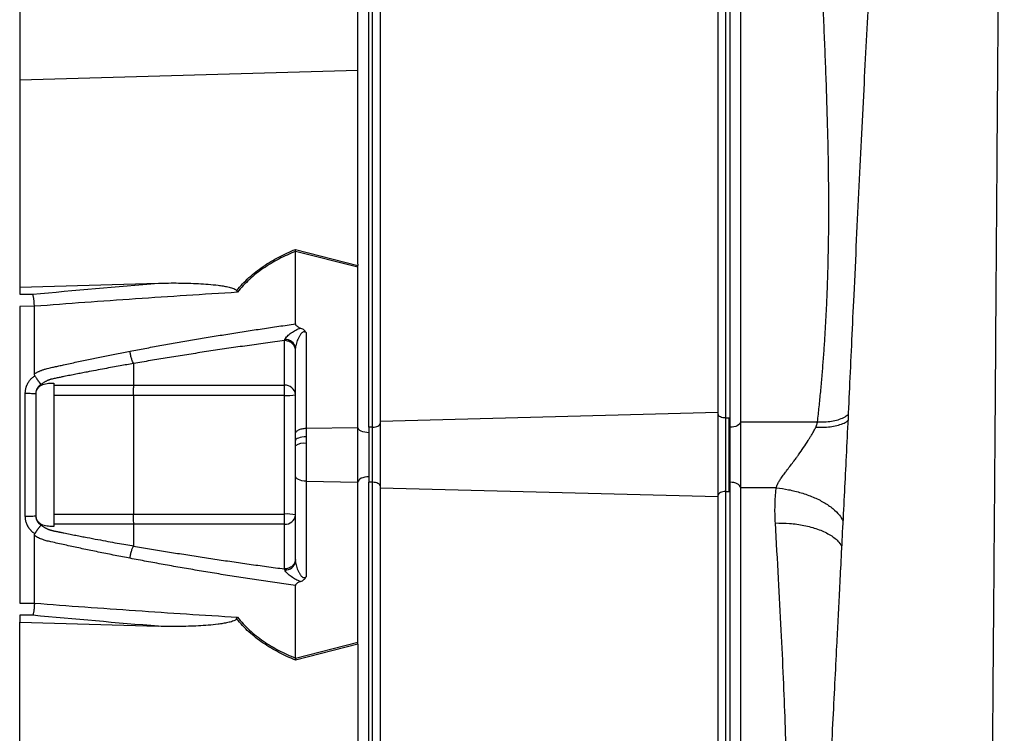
# Model space of a CAD drawing. Header units: millimetres. Extents: x 1108 to 5030, y 1860 to 4202.
# Tile 7 of 16: x 3750 to 4286, y 2750 to 3139. Entities that reach past the tile are written whole.
import ezdxf

# ---------------------------------------------------------------- set-up
doc = ezdxf.new("R2010")
doc.units = ezdxf.units.MM
doc.header["$LTSCALE"] = 2

msp = doc.modelspace()

# ---------------------------------------------------------------- linework, layer by layer
at = {"color": 7, "linetype": 'Continuous', "lineweight": 25}
for p, q in [((4141.92, 3414.32), (4141.92, 2919.95)), ((4129.92, 2924.96), (4129.92, 3408.96)), ((4136.32, 2916.95), (4136.32, 3411)), ((3939.92, 2916.98), (3939.92, 3400.98)), ((3941.92, 2916.98), (3941.92, 3400.98)), ((3945.92, 3404.14), (3945.92, 2920.14)), ((4133.92, 3405.98), (4133.92, 2921.98)), ((3933.92, 3111.24), (3933.92, 3232.3)), ((3749.92, 3221.47), (3749.92, 3105.97)), ((3749.92, 3105.97), (3933.92, 3111.24)), ((3933.92, 3005.64), (3933.92, 3111.24)), ((3749.92, 3105.97), (3749.92, 2993.18)), ((3899.88, 3013.73), (3933.93, 3005.05)), ((3933.93, 3004.01), (3899.92, 3012.68)), ((3899.92, 2973.19), (3899.92, 3012.66)), ((3933.93, 2916.87), (3933.93, 3004.01)), ((3749.92, 2993.18), (3825.51, 2995.34)), ((3749.92, 2993.18), (3749.92, 2989.3)), ((3749.92, 2989.3), (3757.02, 2989.37)), ((3757.92, 2982.81), (3749.92, 2982.72)), ((3749.92, 2982.72), (3749.92, 2821.23)), ((3905.72, 2968.45), (3905.72, 2916.38)), ((3893.92, 2939.85), (3893.92, 2964.11)), ((3899.92, 2913.38), (3899.92, 2960.03)), ((3811.92, 2951.65), (3811.92, 2939.85)), ((3757.92, 2944.81), (3758.19, 2944.98)), ((3768.55, 2941), (3768.55, 2862.95)), ((3811.92, 2939.85), (3893.92, 2939.85)), ((3893.92, 2934.27), (3893.92, 2939.85)), ((3893.92, 2934.27), (3811.92, 2934.27)), ((3893.92, 2869.69), (3893.92, 2934.27)), ((4129.92, 2924.96), (3945.92, 2920.14)), ((4129.92, 2879), (4129.92, 2924.96)), ((3945.92, 2920.14), (3945.92, 2883.82)), ((4133.92, 2921.98), (4133.92, 2881.98)), ((4133.92, 2921.98), (4135.92, 2921.98)), ((4135.92, 2916.95), (4135.92, 2921.98)), ((4141.92, 2919.95), (4141.92, 2884)), ((4141.92, 2919.95), (4183.91, 2919.95)), ((3905.72, 2916.38), (3933.93, 2916.87)), ((3905.72, 2916.38), (3905.72, 2911.69)), ((3933.93, 2887.08), (3933.93, 2916.87)), ((3939.92, 2916.98), (3939.92, 2913.98)), ((3941.92, 2916.98), (3939.92, 2916.98)), ((3939.92, 2913.98), (3939.92, 2889.98)), ((3941.92, 2886.98), (3941.92, 2916.98)), ((4136.32, 2916.95), (4135.92, 2916.95)), ((3899.92, 2909.67), (3899.92, 2913.38)), ((3899.92, 2906.85), (3899.92, 2909.67)), ((3905.72, 2911.69), (3905.72, 2908.13)), ((3899.92, 2890.57), (3899.92, 2906.85)), ((3905.72, 2908.13), (3905.72, 2887.58)), ((3899.92, 2843.92), (3899.92, 2890.57)), ((3905.72, 2887.58), (3933.93, 2887.08)), ((3905.72, 2887.58), (3905.72, 2835.5)), ((3933.93, 2799.94), (3933.93, 2887.08)), ((3939.92, 2889.98), (3939.92, 2886.98)), ((3939.92, 2402.98), (3939.92, 2886.98)), ((3941.92, 2886.98), (3939.92, 2886.98)), ((3941.92, 2402.98), (3941.92, 2886.98)), ((4136.32, 2887), (4135.92, 2887)), ((4135.92, 2881.98), (4135.92, 2887)), ((4129.92, 2879), (3945.92, 2883.82)), ((3945.92, 2883.82), (3945.92, 2399.82)), ((4133.92, 2881.98), (4135.92, 2881.98)), ((4161.44, 2884), (4141.92, 2884)), ((4141.92, 2884), (4141.92, 2428.23)), ((4129.92, 2427.6), (4129.92, 2879)), ((3811.92, 2869.69), (3893.92, 2869.69)), ((3893.92, 2864.11), (3893.92, 2869.69)), ((3811.92, 2864.11), (3811.92, 2852.31)), ((3893.92, 2864.11), (3811.92, 2864.11)), ((3893.92, 2839.85), (3893.92, 2864.11)), ((3758.19, 2858.98), (3757.92, 2859.15)), ((3899.92, 2791.3), (3899.92, 2830.77)), ((3749.92, 2821.23), (3757.92, 2821.15)), ((3749.92, 2814.66), (3749.92, 2810.78)), ((3757.02, 2814.59), (3749.92, 2814.66)), ((3749.92, 2810.78), (3825.51, 2808.61)), ((3749.92, 2697.99), (3749.92, 2810.78)), ((3933.93, 2798.9), (3899.88, 2790.23)), ((3899.92, 2791.28), (3933.93, 2799.94)), ((3933.92, 2798.31), (3933.92, 2692.72))]:
    msp.add_line(p, q, dxfattribs=at)
at = {"color": 8, "linetype": 'Continuous', "lineweight": 25}
for p, q in [((4136.32, 2427.93), (4136.32, 2887)), ((4133.92, 2881.98), (4133.92, 2427.81))]:
    msp.add_line(p, q, dxfattribs=at)
at = {"color": 7, "linetype": 'Continuous', "lineweight": 25, "flags": 128}
for points in [[(3768.55, 2939.85), (3769.88, 2939.85), (3778.82, 2939.85), (3781.06, 2939.85), (3781.61, 2939.85), (3781.75, 2939.85), (3805.56, 2939.85), (3811.92, 2939.85)], [(3811.92, 2934.27), (3799.92, 2934.27), (3778.92, 2934.27), (3778.82, 2934.27), (3769.88, 2934.27), (3768.55, 2934.27)], [(3941.92, 2916.98), (3942.71, 2917.02), (3943.46, 2917.13), (3944.15, 2917.32), (3944.75, 2917.56), (3945.25, 2917.87), (3945.62, 2918.21), (3945.85, 2918.59), (3945.92, 2918.98)], [(4133.92, 2921.98), (4133.14, 2922.02), (4132.39, 2922.13), (4131.7, 2922.32), (4131.1, 2922.56), (4130.6, 2922.87), (4130.23, 2923.21), (4130, 2923.59), (4129.92, 2923.98)], [(4141.92, 2919.75), (4141.82, 2919.21), (4141.5, 2918.68), (4140.98, 2918.2), (4140.28, 2917.77), (4139.44, 2917.43), (4138.47, 2917.17), (4137.42, 2917.01), (4136.32, 2916.95)], [(3939.92, 2913.98), (3938.78, 2914.03), (3937.68, 2914.2), (3936.66, 2914.46), (3935.76, 2914.82), (3935.01, 2915.26), (3934.44, 2915.76), (3934.08, 2916.3), (3933.93, 2916.87)], [(3905.72, 2911.69), (3904.58, 2911.64), (3903.48, 2911.52), (3902.48, 2911.33), (3901.61, 2911.07), (3900.89, 2910.77), (3900.36, 2910.43), (3900.04, 2910.06), (3899.92, 2909.67)], [(3905.72, 2887.58), (3904.58, 2887.65), (3903.48, 2887.83), (3902.48, 2888.12), (3901.61, 2888.49), (3900.89, 2888.94), (3900.36, 2889.45), (3900.04, 2890), (3899.92, 2890.57)], [(3939.92, 2889.98), (3938.78, 2889.92), (3937.68, 2889.76), (3936.66, 2889.49), (3935.76, 2889.14), (3935.01, 2888.7), (3934.44, 2888.2), (3934.08, 2887.65), (3933.93, 2887.08)], [(3945.92, 2884.98), (3945.85, 2885.37), (3945.62, 2885.74), (3945.25, 2886.09), (3944.75, 2886.39), (3944.15, 2886.64), (3943.46, 2886.83), (3942.71, 2886.94), (3941.92, 2886.98)], [(4141.92, 2884.2), (4141.82, 2884.75), (4141.5, 2885.27), (4140.98, 2885.76), (4140.28, 2886.18), (4139.44, 2886.53), (4138.47, 2886.79), (4137.42, 2886.95), (4136.32, 2887)], [(4133.92, 2881.98), (4133.14, 2881.94), (4132.39, 2881.83), (4131.7, 2881.64), (4131.1, 2881.39), (4130.6, 2881.09), (4130.23, 2880.74), (4130, 2880.37), (4129.92, 2879.98)], [(3768.55, 2869.68), (3769.88, 2869.68), (3778.82, 2869.68), (3781.05, 2869.68), (3781.61, 2869.68), (3781.75, 2869.68), (3805.56, 2869.69), (3811.92, 2869.69)], [(3811.92, 2864.11), (3803.96, 2864.11), (3788.04, 2864.11), (3774.93, 2864.11), (3769.88, 2864.11), (3768.55, 2864.11)]]:
    msp.add_lwpolyline(points, dxfattribs=at)
at = {"color": 7, "linetype": 'Continuous', "lineweight": 25}
for centre, radius, start, end in [((3894.57, 2959.32), 5.4, 7.6318, 94.2854), ((3894.3, 2934.22), 5.64, 4.4019, 93.8113), ((3895.42, 2958.25), 24.02, 266.4342, 280.812), ((3904.37, 2900.45), 7.79, 80.0918, 124.8299), ((3895.42, 2845.71), 24.02, 79.188, 93.5658), ((3894.3, 2869.74), 5.64, 266.1887, 355.5981), ((3894.57, 2844.64), 5.4, 265.7146, 352.3682)]:
    msp.add_arc(centre, radius, start, end, dxfattribs=at)
for centre, major_axis, start_param, end_param in [((3939.92, 3002.99), (-0.51, 32.46), 1.485915, 1.504121), ((3939.92, 2800.97), (0.51, 32.46), 1.637472, 1.655677)]:
    msp.add_ellipse(centre, major_axis=major_axis, ratio=0.184165, start_param=start_param, end_param=end_param, dxfattribs=at)
for points, knots in [([(4270.86, 2002.48), (4271.06, 2008.31), (4271.45, 2020.02), (4272.04, 2047.17), (4272.59, 2078.51), (4273.09, 2112.84), (4273.56, 2148.4), (4274.04, 2190.91), (4274.67, 2241.02), (4275.3, 2299.12), (4275.89, 2357.23), (4276.44, 2413.93), (4276.94, 2468.17), (4277.49, 2528.45), (4278.02, 2594.57), (4278.6, 2666), (4279.13, 2733.18), (4279.62, 2795.41), (4280.07, 2852.37), (4280.57, 2912.54), (4280.98, 2975.81), (4281.45, 3040.37), (4281.87, 3098.08), (4282.27, 3149.12), (4282.64, 3193.97), (4283.02, 3239.2), (4283.47, 3283.54), (4283.93, 3326.72), (4284.36, 3362.67), (4284.76, 3391.77), (4285.09, 3414.68), (4285.42, 3428.16), (4285.5, 3434.46), (4285.51, 3435.5)], [0, 0, 0, 0, 0.0332883, 0.0667428, 0.1003123, 0.1267401, 0.1531891, 0.1796486, 0.2118915, 0.244265, 0.2767296, 0.3022863, 0.3278764, 0.3535065, 0.3845817, 0.4158281, 0.4471739, 0.4718362, 0.496503, 0.5211671, 0.5506714, 0.5803668, 0.610294, 0.6340015, 0.6579015, 0.6820217, 0.7107122, 0.7395486, 0.7683657, 0.790948, 0.8134874, 0.8360529, 0.8406638, 0.8406638, 0.8406638, 0.8406638]), ([(4218.19, 3295.01), (4218.03, 3291.64), (4217.61, 3282.67), (4216.89, 3266.63), (4216.04, 3246.98), (4215.28, 3226.35), (4214.48, 3204.66), (4213.28, 3180.97), (4211.83, 3155.97), (4210.52, 3130.61), (4209.19, 3104.19), (4207.8, 3076.64), (4206.42, 3048.24), (4205.01, 3018.92), (4203.67, 2990.82), (4202.46, 2964.81), (4201.4, 2941.67), (4200.39, 2919.77), (4199.4, 2899.18), (4198.4, 2879.38), (4197.43, 2860.56), (4196.53, 2842.85), (4195.73, 2827), (4194.99, 2812.24), (4194.16, 2795.94), (4193.19, 2776.95), (4192.06, 2754.87), (4190.91, 2732.43), (4189.75, 2709.85), (4188.59, 2687.35), (4187.35, 2663.81), (4186.04, 2639.1), (4184.65, 2613.1), (4183.19, 2586.21), (4181.69, 2559.37), (4180.21, 2533.58), (4178.7, 2507.56), (4177.17, 2482.02), (4175.85, 2460.51), (4175.03, 2447.73), (4174.74, 2443.13)], [0, 0, 0, 0, 0.016875, 0.045023, 0.07428, 0.104478, 0.135017, 0.165719, 0.196769, 0.228233, 0.260054, 0.292257, 0.324852, 0.357778, 0.391058, 0.417699, 0.442996, 0.466647, 0.488561, 0.508802, 0.529562, 0.548301, 0.564998, 0.579843, 0.595113, 0.616726, 0.640188, 0.665497, 0.6885, 0.712802, 0.738454, 0.765573, 0.794217, 0.82417, 0.8553, 0.887802, 0.918076, 0.949395, 0.981799, 1, 1, 1, 1]), ([(4183.91, 2919.95), (4184.07, 2921.3), (4184.37, 2924), (4184.8, 2928.07), (4185.22, 2932.16), (4185.62, 2936.28), (4186.01, 2940.42), (4186.37, 2944.58), (4186.72, 2948.77), (4187.05, 2952.99), (4187.37, 2957.22), (4187.66, 2961.49), (4187.94, 2965.77), (4188.2, 2970.09), (4188.45, 2974.42), (4188.68, 2978.78), (4188.89, 2983.17), (4189.08, 2987.58), (4189.25, 2992.02), (4189.41, 2996.47), (4189.55, 3000.96), (4189.68, 3005.47), (4189.9, 3015.17), (4190.09, 3030.6), (4190, 3052.29), (4189.59, 3075.6), (4188.97, 3096.69), (4188.3, 3114.99), (4187.7, 3129.99), (4187.03, 3144.98), (4186.31, 3159.97), (4185.53, 3174.97), (4184.78, 3188.07), (4184.14, 3199.03), (4183.66, 3207.62), (4183.22, 3215.5), (4182.84, 3222.66), (4182.5, 3229.11), (4182.11, 3237.21), (4181.66, 3247.02), (4181.19, 3258.59), (4180.8, 3269.63), (4180.59, 3276.82), (4180.49, 3280.32)], [0, 0, 0, 0, 0.0112233, 0.0225117, 0.0338653, 0.0452844, 0.0567692, 0.0683198, 0.0799365, 0.0916194, 0.1033687, 0.1151846, 0.1270673, 0.1390169, 0.1510337, 0.1631177, 0.1752692, 0.1874883, 0.1997752, 0.21213, 0.2245529, 0.237044, 0.2496036, 0.3051885, 0.3653077, 0.4299708, 0.4991858, 0.5408006, 0.5824259, 0.6240623, 0.6657102, 0.7073701, 0.7490426, 0.7749135, 0.7987946, 0.8206861, 0.8405879, 0.8585002, 0.8744229, 0.9080676, 0.9402117, 0.9708556, 1, 1, 1, 1]), ([(3867.93, 2991.29), (3868.95, 2992.55), (3870.03, 2993.77), (3872.27, 2996.14), (3873.44, 2997.29), (3877.07, 3000.59), (3879.65, 3002.6), (3883.72, 3005.38), (3885.11, 3006.27), (3887.95, 3007.96), (3889.4, 3008.77), (3893.79, 3011.07), (3896.81, 3012.46), (3899.88, 3013.73)], [0, 0, 0, 0, 0.125, 0.125, 0.25, 0.25, 0.5, 0.5, 0.625, 0.625, 0.75, 0.75, 1, 1, 1, 1]), ([(3899.92, 3012.66), (3896.87, 3011.41), (3893.87, 3010.03), (3889.5, 3007.74), (3888.07, 3006.94), (3885.25, 3005.26), (3883.87, 3004.38), (3879.85, 3001.62), (3877.32, 2999.62), (3872.6, 2995.28), (3870.41, 2992.93), (3868.4, 2990.39)], [0, 0, 0, 0, 0.25, 0.25, 0.375, 0.375, 0.5, 0.5, 0.75, 0.75, 1, 1, 1, 1]), ([(3825.51, 2995.34), (3829.12, 2995.45), (3832.72, 2995.48), (3839.93, 2995.42), (3843.53, 2995.32), (3848.92, 2995.03), (3850.72, 2994.91), (3854.3, 2994.62), (3856.09, 2994.44), (3858.75, 2994.1), (3859.64, 2993.98), (3861.41, 2993.69), (3862.29, 2993.53), (3864.03, 2993.14), (3864.9, 2992.92), (3866.15, 2992.49), (3866.56, 2992.32), (3867.14, 2992.01), (3867.33, 2991.9), (3867.67, 2991.63), (3867.83, 2991.48), (3867.93, 2991.29)], [0, 0, 0, 0, 0.25, 0.25, 0.5, 0.5, 0.625, 0.625, 0.75, 0.75, 0.8125, 0.8125, 0.875, 0.875, 0.9375, 0.9375, 0.96875, 0.96875, 0.984375, 0.984375, 1, 1, 1, 1]), ([(3757.92, 2982.81), (3757.9, 2983.5), (3757.87, 2984.19), (3757.76, 2985.55), (3757.69, 2986.2), (3757.57, 2987.09), (3757.52, 2987.37), (3757.43, 2987.89), (3757.38, 2988.14), (3757.28, 2988.58), (3757.23, 2988.77), (3757.13, 2989.11), (3757.08, 2989.25), (3757.02, 2989.37)], [0, 0, 0, 0, 0.25, 0.25, 0.5, 0.5, 0.625, 0.625, 0.75, 0.75, 0.875, 0.875, 1, 1, 1, 1]), ([(3868.4, 2990.39), (3849.89, 2989.24), (3831.42, 2988.04), (3794.58, 2985.5), (3776.22, 2984.18), (3757.92, 2982.77)], [0, 0, 0, 0, 0.5, 0.5, 1, 1, 1, 1]), ([(3810, 2958.35), (3811.34, 2958.61), (3814.03, 2959.12), (3818.08, 2959.88), (3822.15, 2960.64), (3826.25, 2961.38), (3830.37, 2962.13), (3834.52, 2962.86), (3838.7, 2963.59), (3842.9, 2964.32), (3847.13, 2965.04), (3851.39, 2965.75), (3855.67, 2966.45), (3859.98, 2967.15), (3864.31, 2967.85), (3868.67, 2968.54), (3873.06, 2969.22), (3877.47, 2969.9), (3881.91, 2970.57), (3886.38, 2971.23), (3890.87, 2971.89), (3895.39, 2972.55), (3898.41, 2972.98), (3899.93, 2973.19)], [0, 0, 0, 0, 0.045336, 0.090894, 0.136674, 0.182678, 0.228907, 0.275362, 0.322044, 0.368954, 0.416093, 0.463462, 0.511063, 0.558896, 0.606962, 0.655262, 0.703798, 0.752569, 0.801578, 0.850824, 0.900309, 0.950034, 1, 1, 1, 1]), ([(3899.92, 2973.19), (3899.92, 2972.89), (3900.07, 2972.62), (3900.47, 2972.15), (3900.72, 2971.95), (3901.26, 2971.61), (3901.55, 2971.46), (3902.14, 2971.19), (3902.44, 2971.07), (3902.74, 2970.96)], [0, 0, 0, 0, 0.25, 0.25, 0.5, 0.5, 0.75, 0.75, 1, 1, 1, 1]), ([(3894.17, 2964.7), (3894.28, 2965), (3894.47, 2965.32), (3894.95, 2965.95), (3895.24, 2966.27), (3896.17, 2967.19), (3896.89, 2967.78), (3898.41, 2968.88), (3899.22, 2969.39), (3900.92, 2970.3), (3901.81, 2970.69), (3902.74, 2970.96)], [0, 0, 0, 0, 0.125, 0.125, 0.25, 0.25, 0.5, 0.5, 0.75, 0.75, 1, 1, 1, 1]), ([(3905.72, 2968.45), (3905.52, 2968.59), (3905.31, 2968.7), (3904.85, 2968.85), (3904.6, 2968.88), (3904.11, 2968.79), (3903.88, 2968.67), (3903.47, 2968.38), (3903.29, 2968.2), (3902.78, 2967.64), (3902.5, 2967.22), (3901.98, 2966.36), (3901.75, 2965.92), (3901.1, 2964.56), (3900.73, 2963.62), (3900.29, 2962.22), (3900.17, 2961.74), (3900.03, 2961.07), (3899.99, 2960.85), (3899.94, 2960.43), (3899.92, 2960.22), (3899.92, 2960.03)], [0, 0, 0, 0, 0.0625, 0.0625, 0.125, 0.125, 0.1875, 0.1875, 0.25, 0.25, 0.375, 0.375, 0.5, 0.5, 0.75, 0.75, 0.875, 0.875, 0.9375, 0.9375, 1, 1, 1, 1]), ([(3902.74, 2970.96), (3903.07, 2970.84), (3903.39, 2970.7), (3903.97, 2970.36), (3904.25, 2970.17), (3904.75, 2969.74), (3904.98, 2969.5), (3905.38, 2969), (3905.55, 2968.72), (3905.72, 2968.45)], [0, 0, 0, 0, 0.25, 0.25, 0.5, 0.5, 0.75, 0.75, 1, 1, 1, 1]), ([(3893.92, 2964.11), (3892.21, 2963.88), (3888.8, 2963.43), (3883.71, 2962.74), (3878.66, 2962.04), (3873.64, 2961.34), (3868.66, 2960.63), (3863.72, 2959.91), (3858.82, 2959.19), (3853.96, 2958.47), (3849.14, 2957.73), (3844.35, 2956.99), (3839.61, 2956.25), (3834.9, 2955.5), (3830.23, 2954.74), (3825.6, 2953.98), (3821, 2953.21), (3816.45, 2952.43), (3813.43, 2951.91), (3811.92, 2951.65)], [0, 0, 0, 0, 0.061953, 0.123509, 0.18467, 0.245435, 0.305808, 0.365787, 0.425376, 0.484574, 0.543383, 0.601804, 0.659839, 0.717488, 0.774754, 0.831636, 0.888137, 0.944258, 1, 1, 1, 1]), ([(3899.92, 2958.91), (3899.92, 2959.59), (3899.77, 2960.27), (3899.17, 2961.53), (3898.72, 2962.11), (3897.61, 2963.07), (3896.95, 2963.45), (3895.5, 2963.97), (3894.71, 2964.11), (3893.92, 2964.11)], [0, 0, 0, 0, 0.25, 0.25, 0.5, 0.5, 0.75, 0.75, 1, 1, 1, 1]), ([(3757.92, 2946.02), (3758.13, 2946.14), (3758.55, 2946.39), (3759.18, 2946.73), (3759.81, 2947.06), (3760.45, 2947.37), (3761.09, 2947.65), (3761.73, 2947.92), (3762.38, 2948.17), (3763.03, 2948.39), (3763.88, 2948.66), (3765.04, 2948.97), (3766.76, 2949.36), (3768.87, 2949.83), (3771.29, 2950.37), (3775.32, 2951.26), (3780.96, 2952.48), (3788.16, 2954), (3795.4, 2955.48), (3802.67, 2956.93), (3807.55, 2957.88), (3810, 2958.35)], [0, 0, 0, 0, 0.013423, 0.026738, 0.039956, 0.053088, 0.066144, 0.079134, 0.09207, 0.104963, 0.117824, 0.141662, 0.172831, 0.217057, 0.263491, 0.312127, 0.449156, 0.58733, 0.723761, 0.861313, 1, 1, 1, 1]), ([(3811.92, 2951.65), (3811.72, 2951.94), (3811.51, 2952.33), (3811.09, 2953.3), (3810.88, 2953.88), (3810.53, 2955.13), (3810.37, 2955.8), (3810.14, 2957.12), (3810.05, 2957.77), (3810, 2958.35)], [0, 0, 0, 0, 0.25, 0.25, 0.5, 0.5, 0.75, 0.75, 1, 1, 1, 1]), ([(3811.92, 2951.65), (3809.48, 2951.22), (3804.21, 2950.3), (3795.75, 2948.75), (3788.76, 2947.43), (3783.56, 2946.43), (3780.48, 2945.83), (3777.28, 2945.19), (3774.75, 2944.69), (3772.93, 2944.32), (3771.86, 2944.1), (3770.78, 2943.88), (3769.71, 2943.65), (3768.64, 2943.43), (3767.78, 2943.25), (3767.13, 2943.1), (3766.68, 2942.97), (3766.2, 2942.82), (3765.71, 2942.64), (3765.21, 2942.43), (3764.69, 2942.19), (3764.15, 2941.92), (3763.61, 2941.63), (3763.07, 2941.3), (3762.52, 2940.95), (3762.16, 2940.69), (3761.98, 2940.56)], [0, 0, 0, 0, 0.143085, 0.308796, 0.497427, 0.555835, 0.616742, 0.680167, 0.746121, 0.767405, 0.788723, 0.810074, 0.831456, 0.852865, 0.874301, 0.883002, 0.892336, 0.902282, 0.912815, 0.923904, 0.935514, 0.947608, 0.960145, 0.973084, 0.986383, 1, 1, 1, 1]), ([(3758.19, 2944.98), (3758.17, 2945.03), (3758.11, 2945.13), (3758.04, 2945.29), (3757.99, 2945.46), (3757.95, 2945.64), (3757.93, 2945.83), (3757.93, 2945.95), (3757.92, 2946.02)], [0, 0, 0, 0, 0.160202, 0.3210387, 0.4840271, 0.6506251, 0.8221989, 1, 1, 1, 1]), ([(3752.98, 2935.45), (3752.98, 2935.61), (3752.99, 2935.93), (3753.02, 2936.41), (3753.07, 2936.88), (3753.13, 2937.35), (3753.22, 2937.82), (3753.33, 2938.28), (3753.46, 2938.73), (3753.6, 2939.18), (3753.77, 2939.63), (3754.01, 2940.2), (3754.35, 2940.89), (3754.8, 2941.67), (3755.32, 2942.4), (3755.89, 2943.08), (3756.51, 2943.71), (3757.19, 2944.29), (3757.68, 2944.63), (3757.92, 2944.81)], [0, 0, 0, 0, 0.043919, 0.087472, 0.13073, 0.173768, 0.216664, 0.259492, 0.30233, 0.345255, 0.388344, 0.431671, 0.51489, 0.596546, 0.677156, 0.757259, 0.837405, 0.91814, 1, 1, 1, 1]), ([(3761.73, 2940.37), (3761.7, 2940.37), (3761.64, 2940.39), (3761.56, 2940.42), (3761.48, 2940.47), (3761.39, 2940.54), (3761.29, 2940.62), (3761.18, 2940.73), (3761.07, 2940.85), (3760.93, 2941.01), (3760.79, 2941.19), (3760.62, 2941.4), (3760.44, 2941.64), (3760.24, 2941.91), (3760.02, 2942.22), (3759.77, 2942.57), (3759.49, 2942.96), (3759.19, 2943.42), (3758.87, 2943.91), (3758.53, 2944.44), (3758.31, 2944.8), (3758.19, 2944.98)], [0, 0, 0, 0, 0.017248, 0.037456, 0.060913, 0.087838, 0.118407, 0.152763, 0.191026, 0.233291, 0.279627, 0.330072, 0.384627, 0.443251, 0.505852, 0.572276, 0.648655, 0.730209, 0.816408, 0.906598, 1, 1, 1, 1]), ([(3762.6, 2940.23), (3763.55, 2940.55), (3764.53, 2940.76), (3766.03, 2940.94), (3766.53, 2940.98), (3767.54, 2941.01), (3768.04, 2941), (3768.55, 2941)], [0, 0, 0, 0, 0.5, 0.5, 0.75, 0.75, 1, 1, 1, 1]), ([(3752.98, 2935.44), (3753.55, 2935.44), (3754.14, 2935.44), (3755.31, 2935.42), (3755.88, 2935.4), (3756.93, 2935.36), (3757.4, 2935.33), (3758.17, 2935.27), (3758.48, 2935.24), (3758.7, 2935.21)], [0, 0, 0, 0, 0.25, 0.25, 0.5, 0.5, 0.75, 0.75, 1, 1, 1, 1]), ([(3761.74, 2940.34), (3761.67, 2940.31), (3761.5, 2940.23), (3761.24, 2940.07), (3760.94, 2939.87), (3760.61, 2939.61), (3760.26, 2939.28), (3759.91, 2938.87), (3759.56, 2938.38), (3759.24, 2937.82), (3758.99, 2937.2), (3758.81, 2936.55), (3758.71, 2935.88), (3758.71, 2935.43), (3758.7, 2935.21)], [0, 0, 0, 0, 0.038504, 0.086514, 0.144034, 0.211029, 0.287449, 0.37325, 0.468405, 0.572922, 0.680036, 0.786786, 0.893373, 1, 1, 1, 1]), ([(3758.7, 2935.21), (3758.7, 2932.63), (3758.7, 2927.14), (3758.7, 2919.17), (3758.7, 2910.73), (3758.7, 2904.98), (3758.7, 2898.98), (3758.7, 2893.23), (3758.7, 2884.79), (3758.7, 2876.82), (3758.7, 2871.32), (3758.7, 2868.75)], [0.7589111, 0.7589111, 0.7589111, 0.7589111, 0.7820302, 0.8131687, 0.8443073, 0.8754458, 0.8754458, 0.9065844, 0.9377229, 0.9688615, 0.9919807, 0.9919807, 0.9919807, 0.9919807]), ([(3758.89, 2935.13), (3758.89, 2935.7), (3758.98, 2936.25), (3759.32, 2937.33), (3759.58, 2937.83), (3760.07, 2938.51), (3760.26, 2938.73), (3760.66, 2939.12), (3760.87, 2939.3), (3761.33, 2939.63), (3761.57, 2939.78), (3762.07, 2940.03), (3762.33, 2940.14), (3762.6, 2940.23)], [0, 0, 0, 0, 0.25, 0.25, 0.5, 0.5, 0.625, 0.625, 0.75, 0.75, 0.875, 0.875, 1, 1, 1, 1]), ([(3758.89, 2868.83), (3758.89, 2879.86), (3758.89, 2890.92), (3758.89, 2913.04), (3758.89, 2924.09), (3758.89, 2935.13)], [0, 0, 0, 0, 0.5, 0.5, 1, 1, 1, 1]), ([(3811.92, 2934.27), (3811.92, 2935.38), (3811.92, 2936.51), (3811.92, 2938.46), (3811.92, 2939.29), (3811.93, 2939.85)], [0, 0, 0, 0, 0.5, 0.5, 1, 1, 1, 1]), ([(4182.98, 2917.01), (4183.05, 2917.16), (4183.18, 2917.45), (4183.35, 2917.88), (4183.5, 2918.31), (4183.64, 2918.73), (4183.75, 2919.14), (4183.84, 2919.55), (4183.89, 2919.82), (4183.91, 2919.95)], [0, 0, 0, 0, 0.150696, 0.298452, 0.443455, 0.585899, 0.725991, 0.863949, 1, 1, 1, 1]), ([(3899.92, 2913.38), (3899.92, 2913.73), (3900.05, 2914.1), (3900.61, 2914.83), (3901.05, 2915.18), (3902.17, 2915.76), (3902.85, 2915.99), (3904.28, 2916.29), (3905.02, 2916.37), (3905.72, 2916.38)], [0, 0, 0, 0, 0.25, 0.25, 0.5, 0.5, 0.75, 0.75, 1, 1, 1, 1]), ([(4136.32, 2887), (4136.32, 2887.14), (4136.32, 2887.29), (4136.32, 2887.58), (4136.32, 2888.01), (4136.32, 2888.45), (4136.32, 2889.33), (4136.32, 2889.92), (4136.32, 2891.72), (4136.32, 2892.95), (4136.32, 2894.84), (4136.32, 2895.48), (4136.32, 2896.77), (4136.32, 2897.42), (4136.32, 2899.37), (4136.32, 2900.67), (4136.32, 2903.28), (4136.32, 2904.58), (4136.32, 2906.53), (4136.32, 2907.18), (4136.32, 2908.47), (4136.32, 2909.11), (4136.32, 2912.26), (4136.32, 2914.67), (4136.32, 2916.95)], [0, 0, 0, 0, 0.015625, 0.015625, 0.03125, 0.0625, 0.0625, 0.125, 0.125, 0.25, 0.25, 0.3125, 0.3125, 0.375, 0.375, 0.5, 0.5, 0.625, 0.625, 0.6875, 0.6875, 0.75, 0.75, 1, 1, 1, 1]), ([(4161.44, 2884), (4161.47, 2884.13), (4161.55, 2884.4), (4161.69, 2884.8), (4161.85, 2885.22), (4162.04, 2885.64), (4162.24, 2886.08), (4162.46, 2886.53), (4162.71, 2886.98), (4162.98, 2887.45), (4163.53, 2888.38), (4164.56, 2889.9), (4165.97, 2891.82), (4167.61, 2893.98), (4169.31, 2896.21), (4171.03, 2898.49), (4172.45, 2900.4), (4174.17, 2902.78), (4176.29, 2905.84), (4178.31, 2908.93), (4179.71, 2911.16), (4180.55, 2912.52), (4181.29, 2913.79), (4181.94, 2914.95), (4182.51, 2916.01), (4182.83, 2916.69), (4182.98, 2917.01)], [0, 0, 0, 0, 0.011539, 0.023444, 0.03573, 0.048413, 0.061504, 0.075014, 0.088955, 0.103337, 0.118166, 0.174764, 0.246849, 0.30071, 0.380282, 0.456885, 0.512867, 0.556476, 0.673438, 0.786262, 0.829462, 0.8696, 0.906697, 0.940774, 0.971861, 1, 1, 1, 1]), ([(4160.98, 2864.83), (4160.95, 2865.34), (4160.9, 2866.34), (4160.83, 2867.85), (4160.79, 2869.35), (4160.77, 2870.85), (4160.77, 2872.34), (4160.78, 2873.82), (4160.82, 2875.29), (4160.87, 2876.76), (4160.94, 2878.22), (4161.04, 2879.68), (4161.15, 2881.13), (4161.28, 2882.57), (4161.39, 2883.53), (4161.44, 2884)], [0, 0, 0, 0, 0.07885, 0.157343, 0.235488, 0.313296, 0.390775, 0.467936, 0.544788, 0.621343, 0.697609, 0.773597, 0.849318, 0.924782, 1, 1, 1, 1]), ([(3752.98, 2868.51), (3753.55, 2868.51), (3754.14, 2868.52), (3755.31, 2868.54), (3755.88, 2868.55), (3756.93, 2868.6), (3757.4, 2868.62), (3758.17, 2868.68), (3758.48, 2868.72), (3758.7, 2868.75)], [0, 0, 0, 0, 0.25, 0.25, 0.5, 0.5, 0.75, 0.75, 1, 1, 1, 1]), ([(3757.92, 2859.15), (3757.79, 2859.24), (3757.52, 2859.43), (3757.14, 2859.72), (3756.77, 2860.03), (3756.42, 2860.35), (3756.08, 2860.69), (3755.76, 2861.04), (3755.45, 2861.4), (3755.16, 2861.78), (3754.89, 2862.18), (3754.63, 2862.59), (3754.39, 2863.01), (3754.16, 2863.44), (3753.89, 2864.03), (3753.59, 2864.77), (3753.32, 2865.68), (3753.13, 2866.61), (3753, 2867.55), (3752.99, 2868.19), (3752.98, 2868.51)], [0, 0, 0, 0, 0.044249, 0.088103, 0.131644, 0.174954, 0.21812, 0.261226, 0.304357, 0.347601, 0.391041, 0.434763, 0.478847, 0.523375, 0.568424, 0.654803, 0.740537, 0.826241, 0.912528, 1, 1, 1, 1]), ([(3758.7, 2868.75), (3758.7, 2868.64), (3758.7, 2868.41), (3758.72, 2868.08), (3758.76, 2867.74), (3758.82, 2867.41), (3758.9, 2867.09), (3759, 2866.76), (3759.12, 2866.45), (3759.33, 2865.98), (3759.66, 2865.41), (3760.13, 2864.81), (3760.6, 2864.35), (3761.04, 2864.02), (3761.41, 2863.78), (3761.64, 2863.66), (3761.74, 2863.61)], [0, 0, 0, 0, 0.053313, 0.106595, 0.159871, 0.213166, 0.266504, 0.319912, 0.373414, 0.427035, 0.564479, 0.685227, 0.789255, 0.876458, 0.946721, 1, 1, 1, 1]), ([(3762.6, 2863.73), (3762.07, 2863.91), (3761.57, 2864.16), (3760.65, 2864.81), (3760.25, 2865.21), (3759.75, 2865.89), (3759.6, 2866.14), (3759.35, 2866.64), (3759.24, 2866.89), (3759.07, 2867.43), (3759, 2867.71), (3758.91, 2868.26), (3758.89, 2868.54), (3758.89, 2868.83)], [0, 0, 0, 0, 0.25, 0.25, 0.5, 0.5, 0.625, 0.625, 0.75, 0.75, 0.875, 0.875, 1, 1, 1, 1]), ([(3811.93, 2864.11), (3811.92, 2864.67), (3811.92, 2865.49), (3811.92, 2867.45), (3811.92, 2868.58), (3811.92, 2869.69)], [0, 0, 0, 0, 0.5, 0.5, 1, 1, 1, 1]), ([(3758.19, 2858.98), (3758.25, 2859.07), (3758.37, 2859.26), (3758.55, 2859.54), (3758.72, 2859.82), (3758.89, 2860.08), (3759.06, 2860.34), (3759.22, 2860.59), (3759.38, 2860.82), (3759.53, 2861.04), (3759.76, 2861.38), (3760.06, 2861.8), (3760.39, 2862.26), (3760.68, 2862.64), (3760.92, 2862.94), (3761.13, 2863.18), (3761.3, 2863.35), (3761.45, 2863.47), (3761.59, 2863.55), (3761.68, 2863.58), (3761.73, 2863.59)], [0, 0, 0, 0, 0.048652, 0.096489, 0.14339, 0.189242, 0.233941, 0.277392, 0.319512, 0.360225, 0.399465, 0.506174, 0.603082, 0.689684, 0.765815, 0.831582, 0.887296, 0.933441, 0.970686, 1, 1, 1, 1]), ([(3761.98, 2863.4), (3762.12, 2863.3), (3762.4, 2863.09), (3762.83, 2862.8), (3763.27, 2862.53), (3763.71, 2862.28), (3764.15, 2862.05), (3764.59, 2861.83), (3765.02, 2861.63), (3765.46, 2861.44), (3765.89, 2861.28), (3766.31, 2861.12), (3766.73, 2860.99), (3767.14, 2860.87), (3767.63, 2860.74), (3768.21, 2860.6), (3768.88, 2860.45), (3769.54, 2860.31), (3770.21, 2860.18), (3770.77, 2860.08), (3771.25, 2859.98), (3771.72, 2859.89), (3772.34, 2859.76), (3773.11, 2859.6), (3774.78, 2859.26), (3777.26, 2858.77), (3780.46, 2858.13), (3783.55, 2857.53), (3787.52, 2856.77), (3792.29, 2855.86), (3797.77, 2854.83), (3802.85, 2853.91), (3807.52, 2853.08), (3810.5, 2852.56), (3811.92, 2852.31)], [0, 0, 0, 0, 0.010662, 0.021198, 0.031594, 0.041839, 0.051919, 0.061821, 0.071533, 0.08104, 0.09033, 0.099392, 0.108213, 0.116783, 0.125091, 0.138719, 0.152205, 0.165558, 0.178786, 0.1919, 0.198167, 0.207477, 0.219813, 0.235151, 0.25346, 0.319418, 0.382864, 0.443812, 0.502275, 0.618272, 0.726011, 0.825493, 0.916782, 1, 1, 1, 1]), ([(3768.55, 2862.95), (3768.05, 2862.95), (3767.54, 2862.95), (3766.54, 2862.98), (3766.04, 2863.02), (3764.54, 2863.2), (3763.55, 2863.41), (3762.6, 2863.73)], [0, 0, 0, 0, 0.25, 0.25, 0.5, 0.5, 1, 1, 1, 1]), ([(3757.92, 2857.94), (3757.93, 2858.02), (3757.93, 2858.17), (3757.96, 2858.39), (3758.02, 2858.6), (3758.09, 2858.79), (3758.16, 2858.92), (3758.19, 2858.98)], [0, 0, 0, 0, 0.212576, 0.416535, 0.614103, 0.807726, 1, 1, 1, 1]), ([(3810.01, 2845.6), (3808.63, 2845.87), (3805.88, 2846.4), (3801.78, 2847.2), (3797.71, 2848.02), (3793.66, 2848.83), (3788.43, 2849.91), (3782.03, 2851.25), (3775.72, 2852.61), (3770.69, 2853.72), (3767.71, 2854.38), (3765.6, 2854.86), (3764.39, 2855.17), (3763.36, 2855.46), (3762.35, 2855.8), (3761.3, 2856.21), (3760.16, 2856.72), (3759.03, 2857.29), (3758.29, 2857.72), (3757.92, 2857.94)], [0, 0, 0, 0, 0.077777, 0.1552, 0.232272, 0.308995, 0.385372, 0.530526, 0.674474, 0.747423, 0.819615, 0.846383, 0.869761, 0.889755, 0.906383, 0.929523, 0.9528, 0.976272, 1, 1, 1, 1]), ([(3810, 2845.6), (3810.05, 2846.19), (3810.14, 2846.84), (3810.37, 2848.16), (3810.53, 2848.83), (3810.88, 2850.08), (3811.09, 2850.66), (3811.51, 2851.63), (3811.72, 2852.02), (3811.92, 2852.31)], [0, 0, 0, 0, 0.25, 0.25, 0.5, 0.5, 0.75, 0.75, 1, 1, 1, 1]), ([(3811.92, 2852.31), (3813.35, 2852.06), (3816.2, 2851.57), (3820.49, 2850.84), (3824.83, 2850.11), (3829.19, 2849.39), (3833.6, 2848.67), (3838.03, 2847.96), (3842.5, 2847.25), (3847, 2846.55), (3851.54, 2845.86), (3856.12, 2845.17), (3860.72, 2844.48), (3865.36, 2843.81), (3870.04, 2843.13), (3874.75, 2842.46), (3879.49, 2841.8), (3884.27, 2841.14), (3889.09, 2840.49), (3892.31, 2840.06), (3893.92, 2839.85)], [0, 0, 0, 0, 0.052635, 0.105608, 0.158921, 0.212573, 0.266566, 0.320902, 0.37558, 0.430604, 0.485973, 0.541688, 0.597751, 0.654162, 0.710923, 0.768034, 0.825496, 0.883311, 0.941478, 1, 1, 1, 1]), ([(3899.92, 2830.77), (3898.25, 2831), (3894.91, 2831.48), (3889.92, 2832.2), (3884.97, 2832.93), (3880.04, 2833.67), (3875.15, 2834.41), (3870.29, 2835.17), (3865.46, 2835.93), (3860.66, 2836.69), (3855.9, 2837.47), (3851.17, 2838.25), (3846.47, 2839.03), (3841.8, 2839.83), (3837.16, 2840.63), (3832.56, 2841.44), (3827.98, 2842.26), (3823.44, 2843.08), (3818.93, 2843.91), (3814.46, 2844.75), (3811.49, 2845.32), (3810.01, 2845.6)], [0, 0, 0, 0, 0.055211, 0.1101282, 0.1647529, 0.2190862, 0.2731293, 0.3268835, 0.38035, 0.4335301, 0.4864251, 0.5390363, 0.5913651, 0.6434129, 0.6951811, 0.7466711, 0.7978843, 0.8488223, 0.8994865, 0.9498786, 1, 1, 1, 1]), ([(3899.92, 2845.04), (3899.92, 2844.36), (3899.77, 2843.68), (3899.17, 2842.43), (3898.72, 2841.85), (3897.61, 2840.89), (3896.95, 2840.5), (3895.5, 2839.98), (3894.71, 2839.85), (3893.92, 2839.85)], [0, 0, 0, 0, 0.25, 0.25, 0.5, 0.5, 0.75, 0.75, 1, 1, 1, 1]), ([(3902.74, 2833), (3901.81, 2833.27), (3900.92, 2833.66), (3899.22, 2834.56), (3898.41, 2835.07), (3896.89, 2836.17), (3896.17, 2836.76), (3895.24, 2837.69), (3894.96, 2838), (3894.48, 2838.63), (3894.28, 2838.95), (3894.17, 2839.26)], [0, 0, 0, 0, 0.25, 0.25, 0.5, 0.5, 0.75, 0.75, 0.875, 0.875, 1, 1, 1, 1]), ([(3899.92, 2843.92), (3899.92, 2843.55), (3899.98, 2843.12), (3900.17, 2842.21), (3900.29, 2841.74), (3900.73, 2840.34), (3901.1, 2839.4), (3901.75, 2838.04), (3901.98, 2837.6), (3902.5, 2836.74), (3902.78, 2836.32), (3903.29, 2835.76), (3903.47, 2835.58), (3903.88, 2835.29), (3904.11, 2835.17), (3904.6, 2835.08), (3904.85, 2835.1), (3905.31, 2835.25), (3905.52, 2835.37), (3905.72, 2835.5)], [0, 0, 0, 0, 0.125, 0.125, 0.25, 0.25, 0.5, 0.5, 0.625, 0.625, 0.75, 0.75, 0.8125, 0.8125, 0.875, 0.875, 0.9375, 0.9375, 1, 1, 1, 1]), ([(3902.74, 2833), (3903.07, 2833.12), (3903.39, 2833.26), (3903.97, 2833.59), (3904.25, 2833.79), (3904.75, 2834.22), (3904.98, 2834.46), (3905.38, 2834.96), (3905.55, 2835.23), (3905.72, 2835.5)], [0, 0, 0, 0, 0.25, 0.25, 0.5, 0.5, 0.75, 0.75, 1, 1, 1, 1]), ([(3902.74, 2833), (3902.13, 2832.77), (3901.54, 2832.52), (3900.74, 2832.01), (3900.48, 2831.82), (3900.18, 2831.48), (3900.09, 2831.35), (3899.97, 2831.09), (3899.93, 2830.95), (3899.92, 2830.8)], [0, 0, 0, 0, 0.5, 0.5, 0.75, 0.75, 0.875, 0.875, 1, 1, 1, 1]), ([(3757.92, 2821.15), (3757.9, 2820.46), (3757.87, 2819.77), (3757.76, 2818.4), (3757.69, 2817.76), (3757.57, 2816.86), (3757.52, 2816.59), (3757.43, 2816.06), (3757.38, 2815.82), (3757.28, 2815.38), (3757.23, 2815.19), (3757.13, 2814.85), (3757.08, 2814.7), (3757.02, 2814.59)], [0, 0, 0, 0, 0.25, 0.25, 0.5, 0.5, 0.625, 0.625, 0.75, 0.75, 0.875, 0.875, 1, 1, 1, 1]), ([(3757.92, 2821.19), (3776.22, 2819.78), (3794.58, 2818.45), (3831.42, 2815.92), (3849.89, 2814.72), (3868.4, 2813.56)], [0, 0, 0, 0, 0.5, 0.5, 1, 1, 1, 1]), ([(3867.93, 2812.67), (3867.83, 2812.48), (3867.67, 2812.33), (3867.32, 2812.05), (3867.13, 2811.94), (3866.55, 2811.63), (3866.13, 2811.46), (3864.87, 2811.03), (3864.01, 2810.81), (3862.26, 2810.43), (3861.38, 2810.27), (3859.61, 2809.98), (3858.72, 2809.85), (3856.05, 2809.51), (3854.27, 2809.34), (3850.69, 2809.04), (3848.9, 2808.92), (3843.52, 2808.64), (3839.93, 2808.54), (3832.73, 2808.47), (3829.12, 2808.51), (3825.51, 2808.61)], [0, 0, 0, 0, 0.015625, 0.015625, 0.03125, 0.03125, 0.0625, 0.0625, 0.125, 0.125, 0.1875, 0.1875, 0.25, 0.25, 0.375, 0.375, 0.5, 0.5, 0.75, 0.75, 1, 1, 1, 1]), ([(3899.88, 2790.23), (3896.81, 2791.5), (3893.79, 2792.89), (3889.4, 2795.19), (3887.95, 2796), (3885.11, 2797.69), (3883.72, 2798.58), (3879.65, 2801.36), (3877.07, 2803.37), (3873.44, 2806.67), (3872.27, 2807.81), (3870.03, 2810.18), (3868.95, 2811.41), (3867.93, 2812.67)], [0, 0, 0, 0, 0.25, 0.25, 0.375, 0.375, 0.5, 0.5, 0.75, 0.75, 0.875, 0.875, 1, 1, 1, 1]), ([(3868.4, 2813.56), (3870.41, 2811.03), (3872.6, 2808.68), (3877.32, 2804.34), (3879.85, 2802.34), (3883.87, 2799.58), (3885.25, 2798.7), (3888.07, 2797.01), (3889.5, 2796.21), (3893.87, 2793.93), (3896.87, 2792.55), (3899.92, 2791.3)], [0, 0, 0, 0, 0.25, 0.25, 0.5, 0.5, 0.625, 0.625, 0.75, 0.75, 1, 1, 1, 1])]:
    msp.add_open_spline(points, degree=3, knots=knots, dxfattribs=at)
for points in [[(3899.92, 3012.68), (3899.91, 3013.02), (3899.9, 3013.37), (3899.88, 3013.73)], [(3899.92, 3012.68), (3899.92, 3012.67), (3899.92, 3012.66), (3899.92, 3012.66)], [(3933.93, 3004.01), (3933.93, 3004.35), (3933.93, 3004.7), (3933.93, 3005.05)], [(3757.02, 2989.37), (3779.75, 2991.49), (3802.59, 2993.48), (3825.51, 2995.34)], [(3867.93, 2991.29), (3868.09, 2990.98), (3868.25, 2990.68), (3868.4, 2990.39)], [(3757.92, 2946.02), (3757.92, 2952.17), (3757.92, 2964.45), (3757.92, 2976.69), (3757.92, 2982.79)], [(3893.92, 2964.11), (3894.01, 2964.29), (3894.09, 2964.48), (3894.17, 2964.7)], [(3762.09, 2940.46), (3762.22, 2940.36), (3762.4, 2940.29), (3762.6, 2940.23)], [(3752.98, 2868.51), (3752.98, 2890.79), (3752.98, 2913.17), (3752.98, 2935.45)], [(3758.89, 2935.13), (3758.83, 2935.16), (3758.76, 2935.18), (3758.7, 2935.21)], [(3811.92, 2934.27), (3811.92, 2912.77), (3811.92, 2891.19), (3811.92, 2869.69)], [(4135.92, 2887), (4135.92, 2889.26), (4135.92, 2894.14), (4135.92, 2901.98), (4135.92, 2909.81), (4135.92, 2914.7), (4135.92, 2916.95)], [(3758.7, 2868.75), (3758.76, 2868.77), (3758.83, 2868.8), (3758.89, 2868.83)], [(3762.6, 2863.73), (3762.42, 2863.67), (3762.25, 2863.61), (3762.12, 2863.52)], [(3757.92, 2821.17), (3757.92, 2827.27), (3757.92, 2839.5), (3757.92, 2851.79), (3757.92, 2857.94)], [(3894.17, 2839.26), (3894.09, 2839.47), (3894.01, 2839.67), (3893.92, 2839.85)], [(3825.51, 2808.61), (3802.59, 2810.48), (3779.75, 2812.46), (3757.02, 2814.59)], [(3867.93, 2812.67), (3868.09, 2812.98), (3868.25, 2813.28), (3868.4, 2813.56)], [(3933.93, 2798.9), (3933.93, 2799.27), (3933.93, 2799.61), (3933.93, 2799.94)], [(3899.92, 2791.28), (3899.91, 2790.94), (3899.9, 2790.59), (3899.88, 2790.23)], [(3899.92, 2791.3), (3899.92, 2791.29), (3899.92, 2791.29), (3899.92, 2791.28)]]:
    msp.add_open_spline(points, degree=3, dxfattribs=at)
at = {"color": 8, "linetype": 'Continuous', "lineweight": 25}
for points, knots in [([(4182.98, 2917.02), (4184.28, 2916.97), (4186.96, 2916.88), (4190.88, 2917.18), (4194.6, 2917.84), (4197.73, 2918.9), (4199.71, 2919.88), (4200.31, 2920.54), (4200.43, 2920.66)], [0, 0, 0, 0, 0.1745, 0.360757, 0.555772, 0.755486, 0.95521, 1, 1, 1, 1]), ([(4183.91, 2919.95), (4185.18, 2919.91), (4187.79, 2919.83), (4191.61, 2920.21), (4195.21, 2921.01), (4198.37, 2922.23), (4199.84, 2923.34), (4200.58, 2923.89)], [0, 0, 0, 0, 0.183226, 0.378707, 0.583304, 0.792784, 1, 1, 1, 1]), ([(4161.44, 2884), (4163.7, 2883.7), (4168.34, 2883.07), (4175.15, 2881.34), (4181.66, 2879.01), (4187.51, 2876.1), (4192.32, 2872.77), (4195.84, 2869.37), (4197.13, 2867.07), (4197.71, 2866.04)], [0, 0, 0, 0, 0.1363524, 0.2796695, 0.4280373, 0.5790656, 0.730094, 0.8784618, 1, 1, 1, 1]), ([(4150.19, 2428.66), (4150.49, 2430.47), (4153.14, 2446.75), (4157.02, 2477.42), (4161.66, 2520.86), (4164.94, 2564.56), (4167.03, 2608.49), (4167.8, 2646.49), (4167.91, 2678.51), (4167.68, 2704.96), (4167.16, 2730.98), (4166.37, 2756.17), (4165.38, 2781.07), (4164.16, 2807.14), (4162.7, 2835.29), (4161.56, 2854.75), (4160.98, 2864.83)], [0, 0, 0, 0, 0.012581, 0.113331, 0.212302, 0.312736, 0.41439, 0.51433, 0.573616, 0.634087, 0.695752, 0.752076, 0.806905, 0.866501, 0.930866, 1, 1, 1, 1]), ([(4160.98, 2864.84), (4163.57, 2864.81), (4168.94, 2864.76), (4176.78, 2863.62), (4184.19, 2861.62), (4190.46, 2858.71), (4194.93, 2855.5), (4196.41, 2853.15), (4197.01, 2852.19)], [0, 0, 0, 0, 0.1589021, 0.3290226, 0.5075398, 0.6905722, 0.8736046, 1, 1, 1, 1])]:
    msp.add_open_spline(points, degree=3, knots=knots, dxfattribs=at)

doc.saveas('drawing.dxf')
